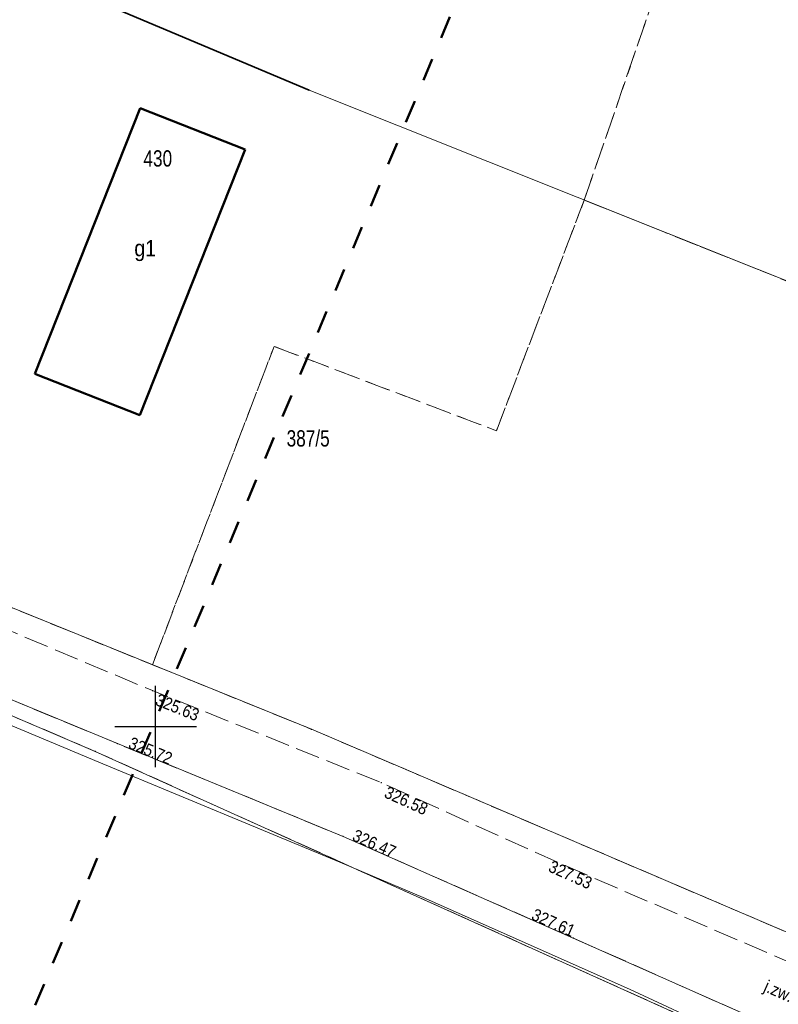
# Model space of a CAD drawing. Header units: metres. Extents: x 7523615 to 7533948, y 5492686 to 5502120.
# Tile 179 of 256: x 7531392 to 7531438, y 5496533 to 5496593. Entities that reach past the tile are written whole.
import ezdxf
from ezdxf.enums import TextEntityAlignment as Align

# ---------------------------------------------------------------- set-up
doc = ezdxf.new("R2010")
doc.units = ezdxf.units.M
for name, pattern in [('1.4_1.4', [2.8, 1.4, -1.4]), ('1.5_0.5', [2, 1.5, -0.5]), ('219-500', [0]), ('egkk-500', [2, 1.5, -0.5]), ('egug-500', [1, 0.5, -0.5])]:
    doc.linetypes.add(name, pattern=pattern)
doc.layers.get('0').update_dxf_attribs({"color": 2, "lineweight": 5})
doc.styles.get("Standard").update_dxf_attribs({"font": 'Working1250', "width": 0.75})
doc.linetypes.add('902-500', pattern='A,3.75,0,[1,ksztalty.shx,S=0.5,R=0,X=0,Y=0],3.75', length=7.5)

# ---------------------------------------------------------------- blocks, each defined once
blk = doc.blocks.new('203')
at = {"linetype": 'Continuous', "lineweight": 0}
h = blk.add_hatch(color=0, dxfattribs=at)
edge = h.paths.add_edge_path()
edge.add_arc((0, 0), 0.045, 0, 360)
blk = doc.blocks.new('PW01')
at = {"linetype": 'Continuous', "lineweight": 13}
h = blk.add_hatch(color=0, dxfattribs=at)
edge = h.paths.add_edge_path()
edge.add_arc((0, 0), 0.045, 0, 360)
blk = doc.blocks.new('RAMKA500K')
at = {"color": 0}
for p, q in [((200, 47.5), (200, 52.5)), ((197.5, 50), (202.5, 50))]:
    blk.add_line(p, q, dxfattribs=at)

msp = doc.modelspace()

# ---------------------------------------------------------------- linework, layer by layer
at = {"layer": '217-kontur klasyfikacyjny', "color": 7, "linetype": 'egkk-500', "lineweight": 18, "flags": 128}
for points in [[(7531426.31, 5496582.32), (7531434.02, 5496604.73)], [(7531420.92, 5496568.16), (7531426.31, 5496582.32)], [(7531453.39, 5496571.5), (7531426.31, 5496582.32)], [(7531399.8, 5496553.79), (7531407.27, 5496573.34)], [(7531407.27, 5496573.34), (7531420.92, 5496568.16)], [(7531396.29, 5496548.47), (7531367.64, 5496560.74)], [(7531382.42, 5496560.85), (7531399.8, 5496553.79)], [(7531399.8, 5496553.79), (7531409.57, 5496549.83)], [(7531409.57, 5496549.83), (7531439.03, 5496537.25)], [(7531437.46, 5496529.9), (7531396.29, 5496548.47)]]:
    msp.add_lwpolyline(points, dxfattribs=at)
at = {"layer": '218-kontur użytku gruntowego', "color": 7, "linetype": 'egug-500', "lineweight": 18, "flags": 128}
for points in [[(7531434.02, 5496604.73), (7531426.31, 5496582.32)], [(7531426.31, 5496582.32), (7531420.92, 5496568.16)], [(7531426.31, 5496582.32), (7531453.39, 5496571.5)], [(7531407.27, 5496573.34), (7531399.8, 5496553.79)], [(7531420.92, 5496568.16), (7531407.27, 5496573.34)], [(7531396.29, 5496548.47), (7531367.64, 5496560.74)], [(7531382.42, 5496560.85), (7531399.8, 5496553.79)], [(7531399.8, 5496553.79), (7531409.57, 5496549.83)], [(7531409.57, 5496549.83), (7531439.03, 5496537.25)], [(7531437.46, 5496529.9), (7531396.29, 5496548.47)]]:
    msp.add_lwpolyline(points, dxfattribs=at)
at = {"layer": '219-działka ewidencyjna', "color": 3, "linetype": '219-500', "lineweight": 18, "flags": 128}
for points in [[(7531392.64, 5496596.2), (7531409.42, 5496589.07)], [(7531453.39, 5496571.5), (7531409.42, 5496589.07)], [(7531367.64, 5496560.74), (7531396.29, 5496548.47)], [(7531382.42, 5496560.85), (7531409.57, 5496549.83)], [(7531409.57, 5496549.83), (7531439.03, 5496537.25)], [(7531396.29, 5496548.47), (7531437.46, 5496529.9)]]:
    msp.add_lwpolyline(points, dxfattribs=at)
at = {"layer": '312-budynek ewidencyjny', "color": 7, "linetype": 'CONTINUOUS', "lineweight": 50, "flags": 128}
for points in [[(7531392.59, 5496571.66), (7531399.06, 5496587.97)], [(7531399.06, 5496587.97), (7531405.5, 5496585.42)], [(7531405.5, 5496585.42), (7531399.03, 5496569.11)], [(7531399.03, 5496569.11), (7531392.59, 5496571.66)]]:
    msp.add_lwpolyline(points, dxfattribs=at)
at = {"layer": 'jezdnia', "color": 7, "linetype": '1.5_0.5', "lineweight": 18, "flags": 128}
msp.add_lwpolyline([(7531949.83, 5496313.06), (7531950.51, 5496309.7), (7531942.57, 5496312.34), (7531930.19, 5496317.83), (7531908.35, 5496327.98), (7531883.83, 5496338.77), (7531853.39, 5496352.37), (7531827.65, 5496363.59), (7531785.72, 5496382.37), (7531751.28, 5496397.42), (7531716.69, 5496412.49), (7531686.07, 5496425.5), (7531650.04, 5496441.47), (7531623.52, 5496453.14), (7531599.38, 5496463.71), (7531584.06, 5496470.44), (7531575.03, 5496474.37), (7531552.15, 5496484.97), (7531529.91, 5496494.83), (7531506.59, 5496504.72), (7531482.36, 5496514.16), (7531461.76, 5496522.54), (7531438.85, 5496531.14), (7531425.64, 5496537.01), (7531411.51, 5496543.25), (7531397.65, 5496548.95), (7531385.7, 5496553.89), (7531373.89, 5496558.57), (7531366.44, 5496562.75), (7531358.08, 5496566.84), (7531359.43, 5496569.57), (7531366.97, 5496565.44), (7531376.55, 5496561.82), (7531386.68, 5496557.71), (7531399.81, 5496552.2), (7531413.85, 5496546.55), (7531425.13, 5496541.46), (7531440.73, 5496534.73), (7531458.56, 5496527.9), (7531485.24, 5496517.43), (7531504.85, 5496509.56), (7531532.58, 5496498.03), (7531548.95, 5496490.75), (7531578.29, 5496477.35), (7531585.31, 5496474.02), (7531601.98, 5496467.13), (7531621.68, 5496458.4), (7531651.51, 5496445.09), (7531682.05, 5496431.77), (7531719.17, 5496415.83), (7531749.95, 5496402.24), (7531789.65, 5496385.1), (7531822.59, 5496370.11), (7531866.41, 5496351.13), (7531883.75, 5496343.19), (7531911.14, 5496331.22), (7531928.52, 5496323.19), (7531945.95, 5496315.19)], close=True, dxfattribs=at)
at = {"layer": 'ogrodzenie trwałe', "color": 7, "linetype": '902-500', "lineweight": 35, "flags": 128}
msp.add_lwpolyline([(7531409.42, 5496589.07), (7531391.04, 5496596.82), (7531387.79, 5496598.2), (7531363.9, 5496608.18), (7531361.85, 5496602.73)], dxfattribs=at)
at = {"layer": 'rów przydrożny (poligon)', "color": 7, "linetype": 'CONTINUOUS', "lineweight": 18, "flags": 128}
msp.add_lwpolyline([(7531358.81, 5496565.65), (7531364.88, 5496562.6), (7531373.89, 5496558.57), (7531385.7, 5496553.89), (7531397.65, 5496548.95), (7531411.51, 5496543.25), (7531425.64, 5496537.01), (7531438.85, 5496531.14), (7531461.76, 5496522.54), (7531482.36, 5496514.16), (7531481.76, 5496513.29), (7531461.95, 5496520.33), (7531454.9, 5496523.04), (7531445, 5496526.9), (7531437.59, 5496529.93), (7531429.09, 5496533.87), (7531416.42, 5496539.5), (7531411.31, 5496541.67), (7531396.51, 5496547.81), (7531381.11, 5496554.26), (7531371.42, 5496557.75), (7531366.04, 5496559.38), (7531362.05, 5496561.26), (7531358.09, 5496564.03)], close=True, dxfattribs=at)
at = {"layer": 'Zakres', "color": 5, "linetype": '1.4_1.4', "lineweight": 50, "flags": 128}
msp.add_lwpolyline([(7531743.27, 5499246.67), (7531674.19, 5499075.04), (7531617.162, 5499130.015), (7531497.218, 5499019.596), (7531360.693, 5498909.882), (7531137.385, 5498723.263), (7530837.96, 5498471.05), (7530827.293, 5498468.557), (7530555.83, 5498209.93), (7530490.214, 5498246.484), (7530415.425, 5498175.928), (7530370.975, 5498140.65), (7530313.12, 5498105.373), (7530175.536, 5498113.134), (7530201.642, 5498273.295), (7530135.32, 5498299.4), (7530095.809, 5498250.012), (7529934.942, 5498278.939), (7529886.553, 5498254.598), (7529886.964, 5498227.434), (7529861.564, 5498166.05), (7529795.242, 5498157.584), (7529752.203, 5498064.45), (7529512.785, 5498134.242), (7529497.697, 5498245.624), (7529418.476, 5498260.595), (7529163.77, 5498290.228), (7529123.554, 5498137.123), (7529361.326, 5498088.439), (7529468.57, 5498017.178), (7529499.62, 5497998.73), (7529568.053, 5497998.128), (7529612.503, 5497967.789), (7529759.259, 5497962.851), (7529731.037, 5497742.012), (7529837.62, 5497773.434), (7529926.26, 5498000.98), (7530249.502, 5497965.967), (7530399.55, 5498036.463), (7530504.325, 5498041.167), (7530550.186, 5498000.245), (7530485.275, 5497939.567), (7530567.12, 5497896.528), (7530578.585, 5497865.954), (7530414.955, 5497723.667), (7530456.347, 5497670.633), (7530620.036, 5497828.677), (7530672.247, 5497834.44), (7530708.231, 5497874.656), (7530802.893, 5497949.739), (7531291.019, 5497844.846), (7531633.86, 5497783.346), (7531723.76, 5497752.948), (7531716.74, 5497689.82), (7531638.86, 5497701.8), (7531607.99, 5497651.877), (7531593.173, 5497646.233), (7531554.368, 5497551.688), (7531542.197, 5497533.109), (7531433.365, 5497444.091), (7531365.279, 5497382.708), (7531307.012, 5497340.61), (7531265.619, 5497313.74), (7531154.142, 5497225.545), (7531069.475, 5497140.173), (7531095.58, 5497066.795), (7531227.52, 5497061.86), (7531269.853, 5497013.879), (7531267.74, 5496900.28), (7531245.86, 5496824.79), (7531285.37, 5496797.98), (7531257.86, 5496726.01), (7531235.28, 5496726.72), (7531225.4, 5496699.91), (7531197.11, 5496699.88), (7531185.19, 5496624.41), (7531253.801, 5496571.672), (7531243.218, 5496477.481), (7531256.45, 5496456.49), (7531351.7, 5496436.03), (7531399.67, 5496549.62), (7531437.77, 5496640.64), (7531396.85, 5496663.92), (7531455.59, 5496799.214), (7531464.057, 5496818.264), (7531468.643, 5496848.955), (7531480.284, 5496877.178), (7531555.07, 5497002.95), (7531557.66, 5497022.169), (7531504.626, 5497031.871), (7531386.27, 5497072.44), (7531447.65, 5497179.68), (7531472.876, 5497186.563), (7531542.726, 5497165.75), (7531534.965, 5497117.772), (7531587.882, 5497105.777), (7531625.629, 5497206.319), (7531717.203, 5497165.383), (7531739.282, 5497219.078), (7531634.801, 5497264.88), (7531650.323, 5497306.508), (7531689.66, 5497342.67), (7531724.67, 5497377.51), (7531750.159, 5497383.413), (7531790.729, 5497415.163), (7531807.49, 5497435.8), (7531857.051, 5497525.936), (7531880.16, 5497531.76), (7531912.79, 5497579.205), (7531951.42, 5497582.56), (7531983.17, 5497634.77), (7532010.156, 5497686.449), (7532022.445, 5497715.671), (7532045.96, 5497826.68), (7532028.32, 5497890.18), (7532058.84, 5497978.726), (7532130.806, 5498096.73), (7532169.259, 5498228.668), (7532173.67, 5498272.59), (7532173.45, 5498329.02), (7532174.198, 5498362.371), (7532178.843, 5498457.798), (7532136.745, 5498585.562), (7532124.809, 5498799.345), (7532152.62, 5498813.574), (7532125.691, 5499032.472), (7532124.985, 5499095.267), (7532200.95, 5499066.75), (7532264.333, 5499123.018), (7532116.225, 5499183.814), (7531993.341, 5499227.793), (7531913.613, 5499254.722), (7531816.599, 5499290.941), (7531739.752, 5499297.761), (7531571.83, 5499328.1), (7531549.252, 5499297.761), (7531536.552, 5499281.533), (7531425.075, 5499226.5), (7531439.186, 5499201.805), (7531552.78, 5499254.722), (7531607.813, 5499273.772), (7531677.126, 5499271.215)], close=True, dxfattribs=at)

# ---------------------------------------------------------------- block references
at = {"layer": '203-punkt graniczny', "color": 3, "linetype": 'CONTINUOUS', "lineweight": 18}
for p in [(7531409.42, 5496589.07), (7531409.57, 5496549.83), (7531396.29, 5496548.47)]:
    msp.add_blockref('203', p, dxfattribs=at)
at = {"layer": 'pikieta sztuczna', "color": 7, "linetype": 'CONTINUOUS', "lineweight": 13}
for p in [(7531399.81, 5496552.2), (7531397.65, 5496548.95), (7531413.85, 5496546.55), (7531411.51, 5496543.25), (7531425.13, 5496541.46), (7531425.64, 5496537.01)]:
    msp.add_blockref('PW01', p, dxfattribs=at)
at = {"layer": 'Wstawianie ramki sekcyjnej z opisem', "color": 7, "linetype": 'CONTINUOUS', "lineweight": 13}
msp.add_blockref('RAMKA500K', (7531200, 5496500), dxfattribs=at)

# ---------------------------------------------------------------- texts
at = {"layer": '211-numer działki ewidencyjnej', "color": 3, "linetype": 'CONTINUOUS', "lineweight": 18, "width": 0.79}
msp.add_text('387/5', height=1, dxfattribs=at).set_placement((7531408.04, 5496567.19))
at = {"layer": '312-oznaczenie budynku ewidencyjnego', "color": 7, "linetype": 'CONTINUOUS', "lineweight": 18, "width": 0.79}
msp.add_text('430', height=1, dxfattribs=at).set_placement((7531399.25, 5496584.38))
at = {"layer": '312-oznaczenie budynku ewidencyjnego-Atr117', "color": 7, "width": 0.9}
msp.add_text('g1', height=1, dxfattribs=at).set_placement((7531399.36, 5496579.37), align=Align.MIDDLE_CENTER)
at = {"layer": 'jezdnia-Atr17', "color": 7, "width": 0.9}
msp.add_text('j.zw.', height=0.75, rotation=336.041, dxfattribs=at).set_placement((7531437.27, 5496533.77))
at = {"layer": 'pikieta sztuczna-Atr2', "color": 7, "width": 0.9}
for s, rotation, p in [('325.63', 338.079, (7531400.2, 5496552.04)), ('326.58', 335.713, (7531414.28, 5496546.36)), ('327.53', 335.713, (7531424.36, 5496541.81))]:
    msp.add_text(s, height=0.75, rotation=rotation, dxfattribs=at).set_placement(p, align=Align.TOP_LEFT)
for s, rotation, p in [('325.72', 337.645, (7531398.27, 5496548.69)), ('326.47', 336.173, (7531412.01, 5496543.03)), ('327.61', 336.173, (7531423.01, 5496538.17))]:
    msp.add_text(s, height=0.75, rotation=rotation, dxfattribs=at).set_placement(p)

doc.saveas('drawing.dxf')
